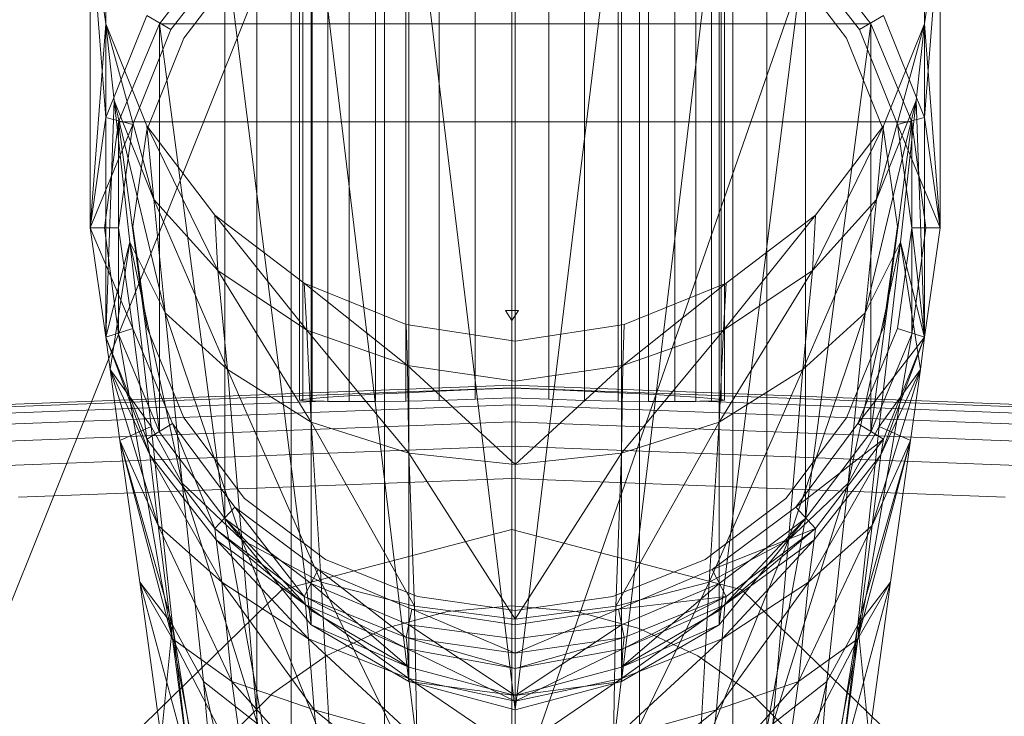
# Model space of a CAD drawing. Header units: metres. Extents: x 391.1 to 427.5, y 12.7 to 28.4.
# Tile 208 of 247: x 411.9752 to 412.0447, y 24.0244 to 24.0736. Entities that reach past the tile are written whole.
import ezdxf

# ---------------------------------------------------------------- set-up
doc = ezdxf.new("R2010")
doc.units = ezdxf.units.M
doc.layers.add('02_MOBILIARIO', color=7, linetype='Continuous', lineweight=18)
doc.layers.add('A-DETL-____-MBND', color=7, linetype='Continuous', lineweight=18)

# ---------------------------------------------------------------- blocks, each defined once
blk = doc.blocks.new('Family - Rentamans PS-1-153528-01_PCI_PS1')
at = {"layer": 'A-DETL-____-MBND', "color": 253, "true_color": 0xaaaaaa}
for p, q in [((0.182758, 0.265), (0.141568, 0.162272)), ((0.218497, 0.265), (0.182758, 0.162272)), ((0.182758, 0.162272), (0.182758, 0.265)), ((0.164758, 0.150299), (0.164758, 0.245)), ((0.16717, 0.159299), (0.16717, 0.245)), ((0.16717, 0.159299), (0.16717, 0.245)), ((0.173758, 0.165887), (0.173758, 0.245)), ((0.173758, 0.165887), (0.173758, 0.245)), ((0.182758, 0.168299), (0.182758, 0.245)), ((0.182758, 0.168299), (0.182758, 0.245)), ((0.191758, 0.165887), (0.191758, 0.245)), ((0.191758, 0.165887), (0.191758, 0.245)), ((0.198347, 0.245), (0.198347, 0.159299)), ((0.198347, 0.159299), (0.198347, 0.245)), ((0.200758, 0.150299), (0.200758, 0.245)), ((0.167758, 0.240838), (0.167758, 0.191066)), ((0.167986, 0.240838), (0.167986, 0.191025)), ((0.167986, 0.240838), (0.167986, 0.191124)), ((0.168663, 0.240838), (0.168663, 0.191002)), ((0.168663, 0.240838), (0.168663, 0.191198)), ((0.169768, 0.19099), (0.169768, 0.240838)), ((0.169768, 0.240838), (0.169768, 0.191285)), ((0.171267, 0.240838), (0.171267, 0.191383)), ((0.171267, 0.240838), (0.171267, 0.190974)), ((0.173116, 0.240838), (0.173116, 0.191488)), ((0.173116, 0.240838), (0.173116, 0.190982)), ((0.175258, 0.240838), (0.175258, 0.191599)), ((0.175258, 0.240838), (0.175258, 0.191012)), ((0.177628, 0.240838), (0.177628, 0.19171)), ((0.177628, 0.240838), (0.177628, 0.191064)), ((0.180153, 0.240838), (0.180153, 0.191819)), ((0.180153, 0.240838), (0.180153, 0.191137)), ((0.182758, 0.240838), (0.182758, 0.191922)), ((0.182758, 0.191229), (0.182758, 0.240838)), ((0.185363, 0.240838), (0.185363, 0.191819)), ((0.185363, 0.191137), (0.185363, 0.240838)), ((0.187888, 0.240838), (0.187888, 0.19171)), ((0.187888, 0.240838), (0.187888, 0.191064)), ((0.190258, 0.240838), (0.190258, 0.191599)), ((0.190258, 0.240838), (0.190258, 0.191012)), ((0.1924, 0.240838), (0.1924, 0.191488)), ((0.1924, 0.240838), (0.1924, 0.190982)), ((0.194249, 0.240838), (0.194249, 0.191383)), ((0.194249, 0.240838), (0.194249, 0.190974)), ((0.195748, 0.240838), (0.195748, 0.19099)), ((0.195748, 0.240838), (0.195748, 0.191285)), ((0.196854, 0.240838), (0.196854, 0.191002)), ((0.196854, 0.240838), (0.196854, 0.191198)), ((0.19753, 0.191025), (0.19753, 0.240838)), ((0.19753, 0.240838), (0.19753, 0.191124)), ((0.197758, 0.240838), (0.197758, 0.191066)), ((0.154087, 0.211028), (0.154087, 0.232928)), ((0.211886, 0.232928), (0.211886, 0.211028)), ((0.182986, 0.232229), (0.182986, 0.169229)), ((0.175486, 0.231128), (0.182986, 0.169229)), ((0.175486, 0.231128), (0.175486, 0.171229)), ((0.190486, 0.231128), (0.182986, 0.169229)), ((0.190486, 0.231128), (0.190486, 0.171229)), ((0.168587, 0.228328), (0.175486, 0.171229)), ((0.168587, 0.228328), (0.168587, 0.175229)), ((0.197386, 0.228328), (0.190486, 0.171229)), ((0.197386, 0.228328), (0.197386, 0.175229)), ((0.152986, 0.225229), (0.154087, 0.217628)), ((0.152986, 0.203229), (0.152986, 0.225229)), ((0.154087, 0.211028), (0.152986, 0.225229)), ((0.211886, 0.217628), (0.212986, 0.225229)), ((0.212986, 0.225229), (0.211886, 0.211028)), ((0.212986, 0.225229), (0.212986, 0.203229)), ((0.162486, 0.223628), (0.157886, 0.217628)), ((0.162486, 0.223628), (0.157886, 0.217628)), ((0.162486, 0.223628), (0.157886, 0.217628)), ((0.162486, 0.223628), (0.168587, 0.175229)), ((0.162486, 0.223628), (0.162486, 0.182729)), ((0.203486, 0.223628), (0.197386, 0.175229)), ((0.203486, 0.223628), (0.203486, 0.182729)), ((0.208087, 0.217628), (0.203486, 0.223628)), ((0.208087, 0.217628), (0.203486, 0.223628)), ((0.208087, 0.217628), (0.203486, 0.223628)), ((0.158686, 0.217229), (0.163186, 0.223028)), ((0.158686, 0.217229), (0.163186, 0.223028)), ((0.202787, 0.223028), (0.207287, 0.217229)), ((0.202787, 0.223028), (0.207287, 0.217229)), ((0.159587, 0.216628), (0.163886, 0.222229)), ((0.163886, 0.222229), (0.159587, 0.216628)), ((0.206386, 0.216628), (0.202087, 0.222229)), ((0.202087, 0.222229), (0.206386, 0.216628)), ((0.152986, 0.203229), (0.154087, 0.217628)), ((0.154087, 0.211028), (0.156986, 0.218229)), ((0.157486, 0.205229), (0.154087, 0.217628)), ((0.154087, 0.217628), (0.156986, 0.210428)), ((0.154686, 0.212229), (0.154087, 0.217628)), ((0.154087, 0.195528), (0.154087, 0.217628)), ((0.157886, 0.217628), (0.154986, 0.210729)), ((0.157886, 0.217628), (0.154986, 0.210729)), ((0.157886, 0.217628), (0.154986, 0.210729)), ((0.158686, 0.217229), (0.156986, 0.218229)), ((0.157886, 0.217628), (0.162486, 0.182729)), ((0.157886, 0.217628), (0.157886, 0.188828)), ((0.208087, 0.217628), (0.157886, 0.217628)), ((0.208087, 0.217628), (0.203486, 0.182729)), ((0.208986, 0.218229), (0.207287, 0.217229)), ((0.208087, 0.217628), (0.208087, 0.188828)), ((0.210986, 0.210729), (0.208087, 0.217628)), ((0.210986, 0.210729), (0.208087, 0.217628)), ((0.210986, 0.210729), (0.208087, 0.217628)), ((0.211886, 0.217628), (0.208486, 0.205229)), ((0.208986, 0.218229), (0.211886, 0.211028)), ((0.208986, 0.210428), (0.211886, 0.217628)), ((0.211886, 0.217628), (0.211287, 0.212229)), ((0.211886, 0.217628), (0.211886, 0.195528)), ((0.211886, 0.217628), (0.212986, 0.203229)), ((0.155986, 0.210528), (0.158686, 0.217229)), ((0.155986, 0.210528), (0.158686, 0.217229)), ((0.207287, 0.217229), (0.209986, 0.210528)), ((0.207287, 0.217229), (0.209986, 0.210528)), ((0.156986, 0.210128), (0.159587, 0.216628)), ((0.159587, 0.216628), (0.156986, 0.210128)), ((0.208986, 0.210128), (0.206386, 0.216628)), ((0.206386, 0.216628), (0.208986, 0.210128)), ((0.154686, 0.212229), (0.154087, 0.195528)), ((0.154087, 0.195528), (0.154686, 0.212229)), ((0.158287, 0.197229), (0.154686, 0.212229)), ((0.154686, 0.212229), (0.157486, 0.205229)), ((0.155787, 0.202229), (0.154686, 0.212229)), ((0.211287, 0.212229), (0.207686, 0.197229)), ((0.211287, 0.212229), (0.208486, 0.205229)), ((0.210186, 0.202229), (0.211287, 0.212229)), ((0.211886, 0.195528), (0.211287, 0.212229)), ((0.152986, 0.203229), (0.154087, 0.211028)), ((0.154986, 0.210729), (0.153986, 0.203229)), ((0.154986, 0.210729), (0.153986, 0.203229)), ((0.154986, 0.210729), (0.153986, 0.203229)), ((0.155986, 0.210528), (0.154087, 0.211028)), ((0.154986, 0.210729), (0.157886, 0.188828)), ((0.154986, 0.210729), (0.154986, 0.195729)), ((0.210986, 0.210729), (0.154986, 0.210729)), ((0.210986, 0.210729), (0.208087, 0.188828)), ((0.211886, 0.211028), (0.209986, 0.210528)), ((0.210986, 0.210729), (0.210986, 0.195729)), ((0.211986, 0.203229), (0.210986, 0.210729)), ((0.211986, 0.203229), (0.210986, 0.210729)), ((0.211986, 0.203229), (0.210986, 0.210729)), ((0.211886, 0.211028), (0.212986, 0.203229)), ((0.152986, 0.203229), (0.155986, 0.210528)), ((0.154986, 0.203229), (0.155986, 0.210528)), ((0.154986, 0.203229), (0.155986, 0.210528)), ((0.155986, 0.203328), (0.156986, 0.210128)), ((0.156986, 0.210128), (0.155986, 0.203328)), ((0.161986, 0.200229), (0.156986, 0.210428)), ((0.156986, 0.210428), (0.161787, 0.204128)), ((0.157486, 0.205229), (0.156986, 0.210428)), ((0.208986, 0.210428), (0.203986, 0.200229)), ((0.204186, 0.204128), (0.208986, 0.210428)), ((0.208986, 0.210428), (0.208486, 0.205229)), ((0.209986, 0.203328), (0.208986, 0.210128)), ((0.208986, 0.210128), (0.209986, 0.203328)), ((0.212986, 0.203229), (0.209986, 0.210528)), ((0.209986, 0.210528), (0.210986, 0.203229)), ((0.209986, 0.210528), (0.210986, 0.203229)), ((0.162686, 0.193229), (0.157486, 0.205229)), ((0.157486, 0.205229), (0.161986, 0.200229)), ((0.158287, 0.197229), (0.157486, 0.205229)), ((0.208486, 0.205229), (0.203287, 0.193229)), ((0.208486, 0.205229), (0.203986, 0.200229)), ((0.208486, 0.205229), (0.207686, 0.197229)), ((0.168287, 0.196028), (0.161787, 0.204128)), ((0.161787, 0.204128), (0.168087, 0.199328)), ((0.161986, 0.200229), (0.161787, 0.204128)), ((0.204186, 0.204128), (0.197686, 0.196028)), ((0.197886, 0.199328), (0.204186, 0.204128)), ((0.204186, 0.204128), (0.203986, 0.200229)), ((0.154087, 0.195528), (0.152986, 0.203229)), ((0.155986, 0.196128), (0.152986, 0.203229)), ((0.154986, 0.203229), (0.152986, 0.203229)), ((0.154986, 0.195729), (0.153986, 0.203229)), ((0.153986, 0.203229), (0.154986, 0.195729)), ((0.153986, 0.203229), (0.154986, 0.195729)), ((0.153986, 0.203229), (0.154986, 0.195729)), ((0.155986, 0.196128), (0.154986, 0.203229)), ((0.155986, 0.196128), (0.154986, 0.203229)), ((0.156986, 0.196229), (0.155986, 0.203328)), ((0.155986, 0.203328), (0.156986, 0.196229)), ((0.208986, 0.196229), (0.209986, 0.203328)), ((0.209986, 0.203328), (0.208986, 0.196229)), ((0.210986, 0.203229), (0.209986, 0.196128)), ((0.210986, 0.203229), (0.209986, 0.196128)), ((0.212986, 0.203229), (0.210986, 0.203229)), ((0.210986, 0.203229), (0.211886, 0.195528)), ((0.210986, 0.195729), (0.211986, 0.203229)), ((0.210986, 0.195729), (0.211986, 0.203229)), ((0.210986, 0.195729), (0.211986, 0.203229)), ((0.210986, 0.195729), (0.211986, 0.203229)), ((0.212986, 0.203229), (0.211886, 0.195528)), ((0.155787, 0.202229), (0.154087, 0.195528)), ((0.154386, 0.193229), (0.155787, 0.202229)), ((0.159486, 0.185229), (0.155787, 0.202229)), ((0.155787, 0.202229), (0.158287, 0.197229)), ((0.157287, 0.189229), (0.155787, 0.202229)), ((0.210186, 0.202229), (0.206486, 0.185229)), ((0.210186, 0.202229), (0.207686, 0.197229)), ((0.208686, 0.189229), (0.210186, 0.202229)), ((0.211886, 0.195528), (0.210186, 0.202229)), ((0.211587, 0.193229), (0.210186, 0.202229)), ((0.168587, 0.189528), (0.161986, 0.200229)), ((0.161986, 0.200229), (0.168287, 0.196028)), ((0.162686, 0.193229), (0.161986, 0.200229)), ((0.203986, 0.200229), (0.197386, 0.189528)), ((0.203986, 0.200229), (0.197686, 0.196028)), ((0.203986, 0.200229), (0.203287, 0.193229)), ((0.175386, 0.193528), (0.168087, 0.199328)), ((0.168087, 0.199328), (0.175287, 0.196428)), ((0.168287, 0.196028), (0.168087, 0.199328)), ((0.190587, 0.193528), (0.197886, 0.199328)), ((0.190686, 0.196428), (0.197886, 0.199328)), ((0.197686, 0.196028), (0.197886, 0.199328)), ((0.163686, 0.181229), (0.158287, 0.197229)), ((0.158287, 0.197229), (0.162686, 0.193229)), ((0.159486, 0.185229), (0.158287, 0.197229)), ((0.182758, 0.197385), (0.182307, 0.197402)), ((0.182307, 0.197402), (0.182758, 0.197398)), ((0.182758, 0.196709), (0.182307, 0.197402)), ((0.182758, 0.197398), (0.183209, 0.197402)), ((0.183209, 0.197402), (0.182758, 0.197385)), ((0.182758, 0.196709), (0.183209, 0.197402)), ((0.182758, 0.196709), (0.182758, 0.197398)), ((0.182758, 0.197385), (0.182758, 0.196709)), ((0.207686, 0.197229), (0.202287, 0.181229)), ((0.207686, 0.197229), (0.203287, 0.193229)), ((0.207686, 0.197229), (0.206486, 0.185229)), ((0.154087, 0.195528), (0.155986, 0.196128)), ((0.155986, 0.196128), (0.154087, 0.195528)), ((0.158787, 0.189428), (0.155986, 0.196128)), ((0.155986, 0.196128), (0.156986, 0.188328)), ((0.158787, 0.189428), (0.155986, 0.196128)), ((0.159587, 0.189828), (0.156986, 0.196229)), ((0.156986, 0.196229), (0.159587, 0.189828)), ((0.175486, 0.187328), (0.168287, 0.196028)), ((0.168287, 0.196028), (0.175386, 0.193528)), ((0.168587, 0.189528), (0.168287, 0.196028)), ((0.175287, 0.196428), (0.182986, 0.195229)), ((0.175386, 0.193528), (0.175287, 0.196428)), ((0.182986, 0.195229), (0.190686, 0.196428)), ((0.197686, 0.196028), (0.190486, 0.187328)), ((0.190587, 0.193528), (0.190686, 0.196428)), ((0.197686, 0.196028), (0.190587, 0.193528)), ((0.197386, 0.189528), (0.197686, 0.196028)), ((0.206386, 0.189828), (0.208986, 0.196229)), ((0.208986, 0.196229), (0.206386, 0.189828)), ((0.209986, 0.196128), (0.207186, 0.189428)), ((0.209986, 0.196128), (0.207186, 0.189428)), ((0.209986, 0.196128), (0.211886, 0.195528)), ((0.211886, 0.195528), (0.209986, 0.196128)), ((0.154386, 0.193229), (0.154087, 0.195528)), ((0.156986, 0.188328), (0.154087, 0.195528)), ((0.154087, 0.195528), (0.156986, 0.188328)), ((0.157186, 0.187229), (0.154087, 0.195528)), ((0.154087, 0.195528), (0.156986, 0.188328)), ((0.154986, 0.195729), (0.157886, 0.188828)), ((0.157886, 0.188828), (0.154986, 0.195729)), ((0.154986, 0.195729), (0.157886, 0.188828)), ((0.154986, 0.195729), (0.157886, 0.188828)), ((0.157986, 0.178428), (0.154986, 0.195729)), ((0.157886, 0.188828), (0.154986, 0.195729)), ((0.154986, 0.195729), (0.157986, 0.178428)), ((0.154986, 0.195729), (0.157886, 0.188828)), ((0.154986, 0.195729), (0.157886, 0.188828)), ((0.211886, 0.195528), (0.207186, 0.189428)), ((0.210986, 0.195729), (0.207986, 0.178428)), ((0.207986, 0.178428), (0.210986, 0.195729)), ((0.208087, 0.188828), (0.210986, 0.195729)), ((0.210986, 0.195729), (0.208087, 0.188828)), ((0.208087, 0.188828), (0.210986, 0.195729)), ((0.208087, 0.188828), (0.210986, 0.195729)), ((0.210986, 0.195729), (0.208087, 0.188828)), ((0.208087, 0.188828), (0.210986, 0.195729)), ((0.208087, 0.188828), (0.210986, 0.195729)), ((0.211886, 0.195528), (0.208787, 0.187229)), ((0.211886, 0.195528), (0.208986, 0.188328)), ((0.211886, 0.195528), (0.208986, 0.188328)), ((0.208986, 0.188328), (0.211886, 0.195528)), ((0.211886, 0.195528), (0.211587, 0.193229)), ((0.182986, 0.192428), (0.182986, 0.195229)), ((0.182986, 0.186528), (0.175386, 0.193528)), ((0.175386, 0.193528), (0.182986, 0.192428)), ((0.175486, 0.187328), (0.175386, 0.193528)), ((0.190587, 0.193528), (0.182986, 0.192428)), ((0.182986, 0.186528), (0.190587, 0.193528)), ((0.190486, 0.187328), (0.190587, 0.193528)), ((0.157287, 0.189229), (0.154386, 0.193229)), ((0.155087, 0.188229), (0.154386, 0.193229)), ((0.154386, 0.193229), (0.157186, 0.187229)), ((0.157787, 0.182229), (0.154386, 0.193229)), ((0.169287, 0.178229), (0.162686, 0.193229)), ((0.162686, 0.193229), (0.168587, 0.189528)), ((0.163686, 0.181229), (0.162686, 0.193229)), ((0.203287, 0.193229), (0.196686, 0.178229)), ((0.203287, 0.193229), (0.197386, 0.189528)), ((0.203287, 0.193229), (0.202287, 0.181229)), ((0.208186, 0.182229), (0.211587, 0.193229)), ((0.211587, 0.193229), (0.208686, 0.189229)), ((0.208787, 0.187229), (0.211587, 0.193229)), ((0.211587, 0.193229), (0.210886, 0.188229)), ((0.104556, 0.189155), (0.182758, 0.192131)), ((0.105705, 0.189025), (0.182758, 0.191957)), ((0.180153, 0.191819), (0.182758, 0.191922)), ((0.182757, 0.191922), (0.182757, 0.191957)), ((0.182758, 0.192131), (0.260961, 0.189155)), ((0.182758, 0.191957), (0.182758, 0.192131)), ((0.182758, 0.191957), (0.259811, 0.189025)), ((0.182758, 0.191922), (0.185363, 0.191819)), ((0.182986, 0.186528), (0.182986, 0.192428)), ((0.167986, 0.191124), (0.168663, 0.191198)), ((0.168663, 0.191198), (0.169768, 0.191285)), ((0.169768, 0.191285), (0.171267, 0.191383)), ((0.171267, 0.191383), (0.173116, 0.191488)), ((0.173116, 0.191488), (0.175258, 0.191599)), ((0.175258, 0.191599), (0.177628, 0.19171)), ((0.177628, 0.19171), (0.180153, 0.191819)), ((0.182758, 0.191229), (0.180153, 0.191137)), ((0.182758, 0.190738), (0.182758, 0.191229)), ((0.185363, 0.191137), (0.182758, 0.191229)), ((0.185363, 0.191819), (0.187888, 0.19171)), ((0.187888, 0.19171), (0.190258, 0.191599)), ((0.190258, 0.191599), (0.1924, 0.191488)), ((0.1924, 0.191488), (0.194249, 0.191383)), ((0.194249, 0.191383), (0.195748, 0.191285)), ((0.195748, 0.191285), (0.196854, 0.191198)), ((0.196854, 0.191198), (0.19753, 0.191124)), ((0.10869, 0.188685), (0.169502, 0.191)), ((0.113742, 0.188111), (0.182758, 0.190738)), ((0.167758, 0.191066), (0.167986, 0.191124)), ((0.167986, 0.191025), (0.167758, 0.191066)), ((0.168663, 0.191002), (0.167986, 0.191025)), ((0.169502, 0.191), (0.168663, 0.191002)), ((0.169768, 0.19099), (0.169502, 0.191)), ((0.171267, 0.190974), (0.169768, 0.19099)), ((0.173116, 0.190982), (0.171267, 0.190974)), ((0.175258, 0.191012), (0.173116, 0.190982)), ((0.177628, 0.191064), (0.175258, 0.191012)), ((0.180153, 0.191137), (0.177628, 0.191064)), ((0.182758, 0.190738), (0.251774, 0.188111)), ((0.182758, 0.189549), (0.182758, 0.190738)), ((0.187888, 0.191064), (0.185363, 0.191137)), ((0.190258, 0.191012), (0.187888, 0.191064)), ((0.1924, 0.190982), (0.190258, 0.191012)), ((0.194249, 0.190974), (0.1924, 0.190982)), ((0.195748, 0.19099), (0.194249, 0.190974)), ((0.195748, 0.19099), (0.196014, 0.191)), ((0.196854, 0.191002), (0.196014, 0.191)), ((0.196014, 0.191), (0.256826, 0.188685)), ((0.19753, 0.191025), (0.196854, 0.191002)), ((0.19753, 0.191124), (0.197758, 0.191066)), ((0.197758, 0.191066), (0.19753, 0.191025)), ((0.163886, 0.184128), (0.159587, 0.189828)), ((0.159587, 0.189828), (0.163886, 0.184128)), ((0.202087, 0.184128), (0.206386, 0.189828)), ((0.206386, 0.189828), (0.202087, 0.184128)), ((0.121577, 0.18722), (0.182758, 0.189549)), ((0.155087, 0.188229), (0.157287, 0.189229)), ((0.158787, 0.189428), (0.156986, 0.188328)), ((0.159486, 0.185229), (0.157287, 0.189229)), ((0.158787, 0.175229), (0.157287, 0.189229)), ((0.163186, 0.183528), (0.158787, 0.189428)), ((0.158787, 0.189428), (0.161787, 0.182028)), ((0.163186, 0.183528), (0.158787, 0.189428)), ((0.175886, 0.176528), (0.168587, 0.189528)), ((0.168587, 0.189528), (0.175486, 0.187328)), ((0.169287, 0.178229), (0.168587, 0.189528)), ((0.182758, 0.189549), (0.243939, 0.18722)), ((0.182758, 0.187828), (0.182758, 0.189549)), ((0.197386, 0.189528), (0.190087, 0.176528)), ((0.197386, 0.189528), (0.190486, 0.187328)), ((0.196686, 0.178229), (0.197386, 0.189528)), ((0.207186, 0.189428), (0.202787, 0.183528)), ((0.207186, 0.189428), (0.202787, 0.183528)), ((0.208686, 0.189229), (0.206486, 0.185229)), ((0.207186, 0.189428), (0.208986, 0.188328)), ((0.208686, 0.189229), (0.207186, 0.175229)), ((0.210886, 0.188229), (0.208686, 0.189229)), ((0.157886, 0.188828), (0.162486, 0.182729)), ((0.162486, 0.182729), (0.157886, 0.188828)), ((0.157886, 0.188828), (0.162486, 0.182729)), ((0.157886, 0.188828), (0.162486, 0.182729)), ((0.162486, 0.182729), (0.157886, 0.188828)), ((0.157886, 0.188828), (0.162486, 0.182729)), ((0.157886, 0.188828), (0.162486, 0.182729)), ((0.208087, 0.188828), (0.203486, 0.182729)), ((0.203486, 0.182729), (0.208087, 0.188828)), ((0.203486, 0.182729), (0.208087, 0.188828)), ((0.203486, 0.182729), (0.208087, 0.188828)), ((0.208087, 0.188828), (0.203486, 0.182729)), ((0.203486, 0.182729), (0.208087, 0.188828)), ((0.203486, 0.182729), (0.208087, 0.188828)), ((0.132917, 0.185931), (0.182758, 0.187828)), ((0.158787, 0.175229), (0.155087, 0.188229)), ((0.156486, 0.178229), (0.155087, 0.188229)), ((0.155087, 0.188229), (0.157787, 0.182229)), ((0.158787, 0.174229), (0.155087, 0.188229)), ((0.157186, 0.187229), (0.156986, 0.188328)), ((0.161787, 0.182028), (0.156986, 0.188328)), ((0.156986, 0.188328), (0.161787, 0.182028)), ((0.156986, 0.188328), (0.161787, 0.182028)), ((0.182758, 0.187828), (0.232599, 0.185931)), ((0.182758, 0.18555), (0.182759, 0.187828)), ((0.202787, 0.183528), (0.208986, 0.188328)), ((0.204186, 0.182028), (0.208986, 0.188328)), ((0.208986, 0.188328), (0.204186, 0.182028)), ((0.204186, 0.182028), (0.208986, 0.188328)), ((0.210886, 0.188229), (0.207186, 0.175229)), ((0.207186, 0.174229), (0.210886, 0.188229)), ((0.208186, 0.182229), (0.210886, 0.188229)), ((0.208986, 0.188328), (0.208787, 0.187229)), ((0.210886, 0.188229), (0.209486, 0.178229)), ((0.157787, 0.182229), (0.157186, 0.187229)), ((0.157186, 0.187229), (0.161886, 0.181229)), ((0.162287, 0.178229), (0.157186, 0.187229)), ((0.182986, 0.175628), (0.175486, 0.187328)), ((0.175486, 0.187328), (0.182986, 0.186528)), ((0.175886, 0.176528), (0.175486, 0.187328)), ((0.190486, 0.187328), (0.182986, 0.186528)), ((0.190486, 0.187328), (0.182986, 0.175628)), ((0.190087, 0.176528), (0.190486, 0.187328)), ((0.208787, 0.187229), (0.203686, 0.178229)), ((0.204087, 0.181229), (0.208787, 0.187229)), ((0.208787, 0.187229), (0.208186, 0.182229)), ((0.182986, 0.175628), (0.182986, 0.186528)), ((0.14793, 0.184225), (0.182758, 0.18555)), ((0.163686, 0.181229), (0.159486, 0.185229)), ((0.164787, 0.168229), (0.159486, 0.185229)), ((0.160986, 0.171229), (0.159486, 0.185229)), ((0.182758, 0.18555), (0.217586, 0.184225)), ((0.206486, 0.185229), (0.201186, 0.168229)), ((0.206486, 0.185229), (0.202287, 0.181229)), ((0.206486, 0.185229), (0.204986, 0.171229)), ((0.163186, 0.183528), (0.161787, 0.182028)), ((0.169087, 0.179128), (0.163186, 0.183528)), ((0.163186, 0.183528), (0.168087, 0.177229)), ((0.169087, 0.179128), (0.163186, 0.183528)), ((0.169587, 0.179828), (0.163886, 0.184128)), ((0.163886, 0.184128), (0.169587, 0.179828)), ((0.196386, 0.179828), (0.202087, 0.184128)), ((0.202087, 0.184128), (0.196386, 0.179828)), ((0.202787, 0.183528), (0.196886, 0.179128)), ((0.202787, 0.183528), (0.196886, 0.179128)), ((0.202787, 0.183528), (0.204186, 0.182028)), ((0.158787, 0.174229), (0.157787, 0.182229)), ((0.157787, 0.182229), (0.162287, 0.178229)), ((0.162986, 0.171229), (0.157787, 0.182229)), ((0.162486, 0.182729), (0.168587, 0.176229)), ((0.168587, 0.175229), (0.162486, 0.182729)), ((0.162486, 0.182729), (0.168587, 0.175229)), ((0.162486, 0.182729), (0.172787, 0.126729)), ((0.162486, 0.182729), (0.172787, 0.126729)), ((0.162486, 0.182729), (0.168587, 0.178128)), ((0.162486, 0.182729), (0.168587, 0.176229)), ((0.162486, 0.182729), (0.168587, 0.176229)), ((0.193186, 0.126729), (0.203486, 0.182729)), ((0.193186, 0.126729), (0.203486, 0.182729)), ((0.197386, 0.175229), (0.203486, 0.182729)), ((0.197386, 0.176229), (0.203486, 0.182729)), ((0.197386, 0.176229), (0.203486, 0.182729)), ((0.197386, 0.178128), (0.203486, 0.182729)), ((0.197386, 0.176229), (0.203486, 0.182729)), ((0.197386, 0.176229), (0.203486, 0.182729)), ((0.202986, 0.171229), (0.208186, 0.182229)), ((0.203686, 0.178229), (0.208186, 0.182229)), ((0.208186, 0.182229), (0.207186, 0.174229)), ((0.168087, 0.177229), (0.161787, 0.182028)), ((0.161787, 0.182028), (0.168087, 0.177229)), ((0.161787, 0.182028), (0.168186, 0.176628)), ((0.161886, 0.181229), (0.161787, 0.182028)), ((0.161787, 0.182028), (0.168087, 0.177229)), ((0.166524, 0.177701), (0.182758, 0.18194)), ((0.182758, 0.18194), (0.166524, 0.177701)), ((0.182758, 0.18194), (0.198992, 0.177701)), ((0.198992, 0.177701), (0.182758, 0.18194)), ((0.196886, 0.179128), (0.204186, 0.182028)), ((0.204186, 0.182028), (0.197787, 0.176628)), ((0.197886, 0.177229), (0.204186, 0.182028)), ((0.204186, 0.182028), (0.197886, 0.177229)), ((0.197886, 0.177229), (0.204186, 0.182028)), ((0.204186, 0.182028), (0.204087, 0.181229)), ((0.161886, 0.181229), (0.168186, 0.176628)), ((0.162287, 0.178229), (0.161886, 0.181229)), ((0.161886, 0.181229), (0.168386, 0.174229)), ((0.169287, 0.178229), (0.163686, 0.181229)), ((0.169986, 0.165628), (0.163686, 0.181229)), ((0.164787, 0.168229), (0.163686, 0.181229)), ((0.202287, 0.181229), (0.195986, 0.165628)), ((0.202287, 0.181229), (0.196686, 0.178229)), ((0.204087, 0.181229), (0.197587, 0.174229)), ((0.197787, 0.176628), (0.204087, 0.181229)), ((0.202287, 0.181229), (0.201186, 0.168229)), ((0.204087, 0.181229), (0.203686, 0.178229)), ((0.176087, 0.177229), (0.169587, 0.179828)), ((0.169587, 0.179828), (0.176087, 0.177229)), ((0.189886, 0.177229), (0.196386, 0.179828)), ((0.196386, 0.179828), (0.189886, 0.177229)), ((0.169087, 0.179128), (0.168087, 0.177229)), ((0.175686, 0.176328), (0.169087, 0.179128)), ((0.169087, 0.179128), (0.175287, 0.174328)), ((0.175686, 0.176328), (0.169087, 0.179128)), ((0.196886, 0.179128), (0.190287, 0.176328)), ((0.196886, 0.179128), (0.190287, 0.176328)), ((0.196886, 0.179128), (0.197886, 0.177229)), ((0.158787, 0.175229), (0.156486, 0.178229)), ((0.157986, 0.167229), (0.156486, 0.178229)), ((0.156486, 0.178229), (0.158787, 0.174229)), ((0.159986, 0.165229), (0.156486, 0.178229)), ((0.167986, 0.126428), (0.157986, 0.178428)), ((0.157986, 0.178428), (0.167986, 0.126428)), ((0.162986, 0.171229), (0.162287, 0.178229)), ((0.162287, 0.178229), (0.168386, 0.174229)), ((0.168787, 0.169229), (0.162287, 0.178229)), ((0.168587, 0.178128), (0.175486, 0.175229)), ((0.168587, 0.176229), (0.168587, 0.178128)), ((0.168587, 0.178128), (0.175486, 0.172229)), ((0.175886, 0.176528), (0.169287, 0.178229)), ((0.176087, 0.164229), (0.169287, 0.178229)), ((0.169986, 0.165628), (0.169287, 0.178229)), ((0.196686, 0.178229), (0.189886, 0.164229)), ((0.196686, 0.178229), (0.190087, 0.176528)), ((0.190486, 0.175229), (0.197386, 0.178128)), ((0.190486, 0.172229), (0.197386, 0.178128)), ((0.195986, 0.165628), (0.196686, 0.178229)), ((0.203686, 0.178229), (0.197186, 0.169229)), ((0.197386, 0.178128), (0.197386, 0.176229)), ((0.197587, 0.174229), (0.203686, 0.178229)), ((0.207986, 0.178428), (0.197986, 0.126428)), ((0.207986, 0.178428), (0.197986, 0.126428)), ((0.203686, 0.178229), (0.202986, 0.171229)), ((0.205986, 0.165229), (0.209486, 0.178229)), ((0.209486, 0.178229), (0.207186, 0.175229)), ((0.207186, 0.174229), (0.209486, 0.178229)), ((0.209486, 0.178229), (0.207986, 0.167229)), ((0.166524, 0.177701), (0.154641, 0.166119)), ((0.154641, 0.166119), (0.166524, 0.177701)), ((0.198992, 0.177701), (0.210876, 0.166119)), ((0.210876, 0.166119), (0.198992, 0.177701)), ((0.175287, 0.174328), (0.168087, 0.177229)), ((0.168087, 0.177229), (0.175287, 0.174328)), ((0.168087, 0.177229), (0.175386, 0.173528)), ((0.168186, 0.176628), (0.168087, 0.177229)), ((0.168087, 0.177229), (0.175287, 0.174328)), ((0.168186, 0.176628), (0.175386, 0.173528)), ((0.168186, 0.176628), (0.175486, 0.171428)), ((0.168186, 0.176628), (0.168386, 0.174229)), ((0.182986, 0.176229), (0.176087, 0.177229)), ((0.176087, 0.177229), (0.182986, 0.176229)), ((0.182986, 0.176229), (0.189886, 0.177229)), ((0.189886, 0.177229), (0.182986, 0.176229)), ((0.190287, 0.176328), (0.197886, 0.177229)), ((0.197787, 0.176628), (0.190486, 0.171428)), ((0.197886, 0.177229), (0.190587, 0.173528)), ((0.190587, 0.173528), (0.197787, 0.176628)), ((0.190686, 0.174328), (0.197886, 0.177229)), ((0.197886, 0.177229), (0.190686, 0.174328)), ((0.190686, 0.174328), (0.197886, 0.177229)), ((0.197787, 0.176628), (0.197587, 0.174229)), ((0.197886, 0.177229), (0.197787, 0.176628)), ((0.168587, 0.176229), (0.175486, 0.172229)), ((0.168587, 0.175229), (0.168587, 0.176229)), ((0.168587, 0.176229), (0.175486, 0.172229)), ((0.17378, 0.174965), (0.1782, 0.17615)), ((0.17378, 0.174965), (0.1782, 0.17615)), ((0.175686, 0.176328), (0.175287, 0.174328)), ((0.182986, 0.175229), (0.175686, 0.176328)), ((0.175686, 0.176328), (0.182986, 0.173229)), ((0.182986, 0.175229), (0.175686, 0.176328)), ((0.182986, 0.175628), (0.175886, 0.176528)), ((0.176087, 0.164229), (0.175886, 0.176528)), ((0.1782, 0.17615), (0.182758, 0.176549)), ((0.1782, 0.17615), (0.182758, 0.176549)), ((0.182758, 0.176549), (0.187316, 0.17615)), ((0.182758, 0.176549), (0.187316, 0.17615)), ((0.190087, 0.176528), (0.182986, 0.175628)), ((0.190287, 0.176328), (0.182986, 0.173229)), ((0.190287, 0.176328), (0.182986, 0.175229)), ((0.190287, 0.176328), (0.182986, 0.175229)), ((0.187316, 0.17615), (0.191736, 0.174965)), ((0.187316, 0.17615), (0.191736, 0.174965)), ((0.189886, 0.164229), (0.190087, 0.176528)), ((0.190287, 0.176328), (0.190686, 0.174328)), ((0.190486, 0.172229), (0.197386, 0.176229)), ((0.190486, 0.172229), (0.197386, 0.176229)), ((0.197386, 0.175229), (0.197386, 0.176229)), ((0.157986, 0.167229), (0.158787, 0.175229)), ((0.160986, 0.171229), (0.158787, 0.175229)), ((0.162686, 0.151229), (0.158787, 0.175229)), ((0.161287, 0.154229), (0.158787, 0.175229)), ((0.175486, 0.171229), (0.168587, 0.175229)), ((0.168587, 0.175229), (0.175486, 0.172229)), ((0.175486, 0.175229), (0.182986, 0.174229)), ((0.175486, 0.172229), (0.175486, 0.175229)), ((0.175486, 0.175229), (0.182986, 0.170229)), ((0.182986, 0.163229), (0.182986, 0.175628)), ((0.182986, 0.174229), (0.190486, 0.175229)), ((0.182986, 0.170229), (0.190486, 0.175229)), ((0.182986, 0.175229), (0.182986, 0.173229)), ((0.190486, 0.171229), (0.197386, 0.175229)), ((0.197386, 0.175229), (0.190486, 0.172229)), ((0.190486, 0.175229), (0.190486, 0.172229)), ((0.207186, 0.175229), (0.203287, 0.151229)), ((0.207186, 0.175229), (0.204686, 0.154229)), ((0.207186, 0.175229), (0.204986, 0.171229)), ((0.207986, 0.167229), (0.207186, 0.175229)), ((0.169633, 0.173032), (0.17378, 0.174965)), ((0.169633, 0.173032), (0.17378, 0.174965)), ((0.191736, 0.174965), (0.195883, 0.173032)), ((0.191736, 0.174965), (0.195883, 0.173032)), ((0.159986, 0.165229), (0.158787, 0.174229)), ((0.158787, 0.174229), (0.162986, 0.171229)), ((0.163986, 0.164229), (0.158787, 0.174229)), ((0.175486, 0.171428), (0.168386, 0.174229)), ((0.168386, 0.174229), (0.175986, 0.167229)), ((0.168386, 0.174229), (0.168787, 0.169229)), ((0.182986, 0.173229), (0.175287, 0.174328)), ((0.175287, 0.174328), (0.182986, 0.173229)), ((0.175287, 0.174328), (0.182986, 0.172128)), ((0.175287, 0.174328), (0.175386, 0.173528)), ((0.175287, 0.174328), (0.182986, 0.173229)), ((0.182986, 0.173229), (0.190686, 0.174328)), ((0.190686, 0.174328), (0.182986, 0.173229)), ((0.190686, 0.174328), (0.182986, 0.172128)), ((0.182986, 0.173229), (0.190686, 0.174328)), ((0.182986, 0.170229), (0.182986, 0.174229)), ((0.197587, 0.174229), (0.189986, 0.167229)), ((0.190486, 0.171428), (0.197587, 0.174229)), ((0.190686, 0.174328), (0.190587, 0.173528)), ((0.197587, 0.174229), (0.197186, 0.169229)), ((0.201986, 0.164229), (0.207186, 0.174229)), ((0.202986, 0.171229), (0.207186, 0.174229)), ((0.207186, 0.174229), (0.205986, 0.165229)), ((0.182986, 0.172128), (0.175386, 0.173528)), ((0.175386, 0.173528), (0.182986, 0.169828)), ((0.175386, 0.173528), (0.175486, 0.171428)), ((0.182986, 0.172128), (0.190587, 0.173528)), ((0.190587, 0.173528), (0.182986, 0.169828)), ((0.182986, 0.173229), (0.182986, 0.172128)), ((0.190587, 0.173528), (0.190486, 0.171428)), ((0.165885, 0.170407), (0.169633, 0.173032)), ((0.165885, 0.170407), (0.169633, 0.173032)), ((0.195883, 0.173032), (0.199631, 0.170407)), ((0.195883, 0.173032), (0.199631, 0.170407)), ((0.175486, 0.172229), (0.182986, 0.170229)), ((0.175486, 0.171229), (0.175486, 0.172229)), ((0.175486, 0.172229), (0.182986, 0.170229)), ((0.182986, 0.170229), (0.190486, 0.172229)), ((0.182986, 0.170229), (0.190486, 0.172229)), ((0.182986, 0.172128), (0.182986, 0.169828)), ((0.190486, 0.171229), (0.190486, 0.172229)), ((0.164787, 0.168229), (0.160986, 0.171229)), ((0.166486, 0.147229), (0.160986, 0.171229)), ((0.162686, 0.151229), (0.160986, 0.171229)), ((0.163986, 0.164229), (0.162986, 0.171229)), ((0.162986, 0.171229), (0.168787, 0.169229)), ((0.169386, 0.164028), (0.162986, 0.171229)), ((0.182986, 0.169828), (0.175486, 0.171428)), ((0.175486, 0.171428), (0.182986, 0.166328)), ((0.175486, 0.171428), (0.175986, 0.167229)), ((0.182986, 0.169229), (0.175486, 0.171229)), ((0.175486, 0.171229), (0.182986, 0.170229)), ((0.182986, 0.169828), (0.190486, 0.171428)), ((0.190486, 0.171428), (0.182986, 0.166328)), ((0.182986, 0.169229), (0.190486, 0.171229)), ((0.190486, 0.171229), (0.182986, 0.170229)), ((0.190486, 0.171428), (0.189986, 0.167229)), ((0.196587, 0.164028), (0.202986, 0.171229)), ((0.197186, 0.169229), (0.202986, 0.171229)), ((0.204986, 0.171229), (0.199486, 0.147229)), ((0.204986, 0.171229), (0.201186, 0.168229)), ((0.202986, 0.171229), (0.201986, 0.164229)), ((0.203287, 0.151229), (0.204986, 0.171229)), ((0.162649, 0.167172), (0.165885, 0.170407)), ((0.162649, 0.167172), (0.165885, 0.170407)), ((0.199631, 0.170407), (0.202867, 0.167172)), ((0.199631, 0.170407), (0.202867, 0.167172)), ((0.182986, 0.169229), (0.182986, 0.170229)), ((0.182986, 0.169828), (0.182986, 0.166328)), ((0.175986, 0.167229), (0.168787, 0.169229)), ((0.168787, 0.169229), (0.176287, 0.163229)), ((0.168787, 0.169229), (0.169386, 0.164028)), ((0.197186, 0.169229), (0.189686, 0.163229)), ((0.189986, 0.167229), (0.197186, 0.169229)), ((0.197186, 0.169229), (0.196587, 0.164028))]:
    blk.add_line(p, q, dxfattribs=at)
blk = doc.blocks.new('LONDR55-XX_ZZ-ARQ-CAA-M3D-Londres55_ifc-1-01_PCI_PS1')
at = {"layer": '02_MOBILIARIO', "color": 253, "lineweight": 18, "true_color": 0xaaaaaa}
blk.add_blockref('Family - Rentamans PS-1-153528-01_PCI_PS1', (411.827143, 23.855661), dxfattribs=at)

msp = doc.modelspace()

# ---------------------------------------------------------------- block references
at = {"lineweight": 5}
msp.add_blockref('LONDR55-XX_ZZ-ARQ-CAA-M3D-Londres55_ifc-1-01_PCI_PS1', (0, 0), dxfattribs=at)

doc.saveas('drawing.dxf')
